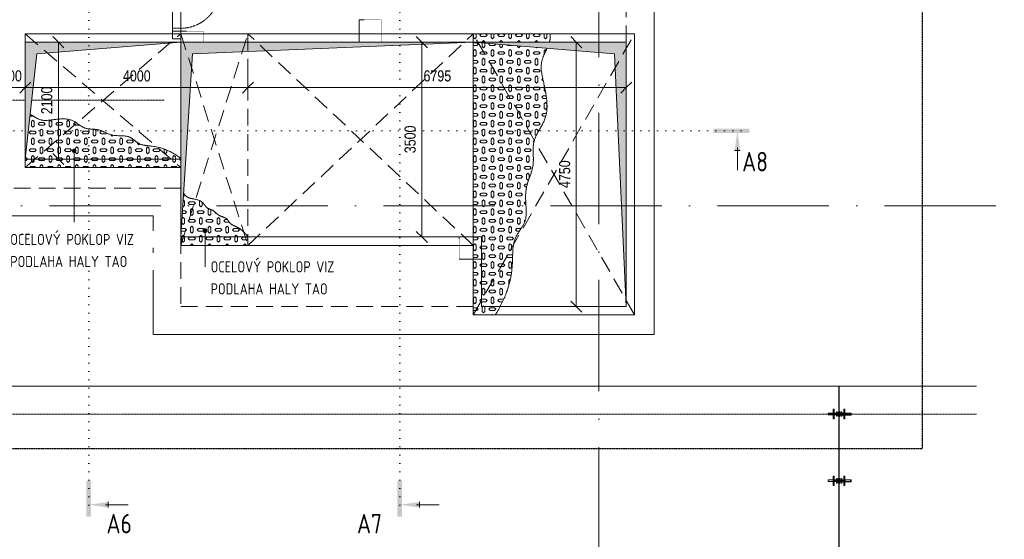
# Model space of a CAD drawing. Header units: millimetres. Extents: x 75701 to 402820, y 135 to 33652.
# Tile 21 of 52: x 139370 to 157054, y 14759 to 24094. Entities that reach past the tile are written whole.
import ezdxf

# ---------------------------------------------------------------- set-up
doc = ezdxf.new("R2010")
doc.units = ezdxf.units.MM
for name, pattern in [('A_CARA_07', [7, 5, -2]), ('A_CARA_15', [7.6, 5, -1.3, 0, -1.3]), ('B_CARA_03', [3, 2, -1]), ('Tečkovaná 1_5mm', [150, 0, -150]), ('Čerchovaná 20mm', [3000, 2000, -500, 0, -500]), ('Čárkovaná 3mm_mezera 1_5', [450, 300, -150])]:
    doc.linetypes.add(name, pattern=pattern)
for name, color, linetype, lineweight in [('CA_KOTY', 3, 'Continuous', 9), ('CA_KOTY-100', 3, 'Continuous', 9), ('CA_NEVHRA', 3, 'A_CARA_07', 9), ('CA_OSY', 5, 'A_CARA_15', 9), ('CA_POHHRA18', 9, 'Continuous', 9), ('CA_POHHRA25', 7, 'Continuous', 13), ('CA_REZYZNACKY', 1, 'Continuous', 9), ('CA_TEXT25', 7, 'Continuous', 9), ('CA_ZAKLADY25', 7, 'Continuous', 13), ('CA_ZARIZPRED', 8, 'Continuous', 13), ('Konstrukční přípoje', 7, 'Continuous', 13)]:
    doc.layers.add(name, color=color, linetype=linetype, lineweight=lineweight)
doc.styles.add('Arial_2', font='arial.ttf', dxfattribs={"width": 0.8, "height": 200})
doc.styles.add('ISOCPEUR_1', font='isocpeur.ttf', dxfattribs={"width": 0.8, "height": 200})
doc.styles.add('ISOCPEUR_B', font='txt', dxfattribs={"width": 0.8, "height": 350})
doc.dimstyles.new('HP_Přímá_-_2_mm_Ariel_1-100', dxfattribs={"dimscale": 304.8, "dimtxt": 204.05188, "dimasz": 0.656168, "dimexe": 0.328084, "dimexo": 0.0625, "dimgap": 0.164042, "dimtad": 1, "dimdec": 0, "dimzin": 0, "dimdsep": 46, "dimtxsty": 'Arial_2', "dimblk1": 'OBLIQUE', "dimblk2": 'OBLIQUE', "dimsah": 1, "dimcen": 0.09, "dimazin": 0, "dimtfac": 1, "dimtdec": 4, "dimtix": 1, "dimtmove": 0, "dimatfit": 3, "dimfxl": 0.984252, "dimfxlon": 1, "dimtvp": 1, "dimtolj": 1, "dimtzin": 0, "dimarcsym": 2})
pattern_1 = [(45, (0, 0), (0, 317.49943), [33.676, -190.83]), (0, (23.81, 23.81), (158.75, 158.75), [79.375, -238.125]), (315, (103.19, 23.81), (317.49943, 0), [33.676, -190.83]), (225, (127, 0), (0, -317.49943), [33.676, -190.83]), (0, (23.81, -23.81), (158.75, 158.75), [79.375, -238.125]), (315, (0, 0), (317.49943, 0), [33.676, -190.83]), (90, (198.44, -39.69), (-158.75, 158.75), [79.375, -238.125]), (45, (198.44, 39.69), (0, 317.49943), [33.676, -190.83]), (45, (222.25, -63.5), (0, 317.49943), [33.676, -190.83]), (90, (246.06, -39.69), (-158.75, 158.75), [79.375, -238.125]), (315, (198.44, -39.69), (317.49943, 0), [33.676, -190.83]), (315, (222.25, 63.5), (317.49943, 0), [33.676, -190.83])]

# ---------------------------------------------------------------- blocks, each defined once
blk = doc.blocks.new('JDSD JORDAHLę Shear Dowels - JDSD 120HF-V4-525_600')
at = {"layer": 'Konstrukční přípoje'}
for p, q in [((-191, -4), (-191, 4)), ((-191, 4), (-191, 1)), ((-191, 3), (-191, 4)), ((-191, 4), (-191, -1)), ((-191, 4), (-190, 4)), ((-191, 4), (-190, 4)), ((-191, 4), (-190, 4)), ((-191, -4), (-191, 4)), ((-191, 4), (-191, 1)), ((-191, 3), (-191, 4)), ((-191, 4), (-191, -1)), ((-191, 4), (-190, 4)), ((-191, 4), (-190, 4)), ((-191, 4), (-190, 4)), ((-191, 1), (-191, 3)), ((-191, 3), (-191, -3)), ((-191, 1), (-191, 3)), ((-191, 3), (-190, 3)), ((-191, 3), (-190, 3)), ((-191, 3), (-190, 3)), ((-191, 1), (-191, 3)), ((-191, 3), (-191, -3)), ((-191, 1), (-191, 3)), ((-191, 3), (-190, 3)), ((-191, 3), (-190, 3)), ((-191, 3), (-190, 3)), ((-191, -1), (-191, 2)), ((-191, 2), (-191, 1)), ((-191, 2), (-190, 2)), ((-191, 2), (-190, 2)), ((-191, -1), (-191, 2)), ((-191, 2), (-191, 1)), ((-191, 2), (-190, 2)), ((-191, 2), (-190, 2)), ((-191, 1), (-190, 1)), ((-191, 1), (-190, 1)), ((-191, 1), (-190, 1)), ((-191, 1), (-190, 1)), ((-191, 1), (-190, 1)), ((-191, 1), (-190, 1)), ((210, 15), (-190, 15)), ((210, 15), (-190, 15)), ((-190, 15), (-190, -15)), ((-190, 15), (-190, -15)), ((-190, 15), (-190, -15)), ((-190, 15), (-190, -15)), ((-190, 1), (-190, 4)), ((-190, 4), (-190, -4)), ((-190, -1), (-190, 4)), ((-190, 4), (-190, 3)), ((-190, 1), (-190, 4)), ((-190, 4), (-190, -4)), ((-190, -1), (-190, 4)), ((-190, 4), (-190, 3)), ((-190, -3), (-190, 3)), ((-190, 3), (-190, 1)), ((-190, 3), (-190, 1)), ((-190, -3), (-190, 3)), ((-190, 3), (-190, 1)), ((-190, 3), (-190, 1)), ((-190, 1), (-190, 2)), ((-190, 2), (-190, -1)), ((-190, 1), (-190, 2)), ((-190, 2), (-190, -1)), ((-191, 1), (-190, 1)), ((-191, 1), (-190, 1)), ((-8, 3), (-100, 3)), ((-100, 3), (-8, 3)), ((-100, 3), (-100, -3)), ((-100, 3), (-100, -3)), ((-97, 85), (-97, -85)), ((-81, 85), (-97, 85)), ((-81, 85), (-97, 85)), ((-97, 3), (-97, -3)), ((-97, 3), (-81, 3)), ((-97, 3), (-81, 3)), ((-81, -85), (-81, 85)), ((-81, -3), (-81, 3)), ((-42, 40), (-42, -40)), ((-26, 40), (-42, 40)), ((-26, 40), (-42, 40)), ((-42, 3), (-42, -3)), ((-42, 3), (-26, 3)), ((-42, 3), (-26, 3)), ((-26, -40), (-26, 40)), ((-26, -3), (-26, 3)), ((-8, -35), (-8, 35)), ((-8, 35), (-8, -35)), ((-8, 35), (0, 35)), ((-8, 35), (0, 35)), ((0, 15), (-8, 15)), ((0, 15), (-8, 15)), ((-8, -15), (-8, 15)), ((-8, -15), (-8, 15)), ((-8, -15), (-8, 15)), ((-8, -15), (-8, 15)), ((-8, -3), (-8, 3)), ((-8, 3), (-8, -3)), ((0, -35), (0, 35)), ((0, 35), (0, -35)), ((0, 15), (0, -15)), ((0, 15), (0, -15)), ((0, 15), (0, -15)), ((0, 15), (0, -15)), ((10, -50), (10, 50)), ((10, 50), (10, -50)), ((10, 50), (14, 50)), ((10, 50), (14, 50)), ((14, 15), (10, 15)), ((14, 15), (10, 15)), ((10, -15), (10, 15)), ((10, -15), (10, 15)), ((10, -15), (10, 15)), ((10, -15), (10, 15)), ((14, -50), (14, 50)), ((14, 50), (14, -50)), ((220, 18), (14, 18)), ((220, 18), (14, 18)), ((14, 18), (14, -18)), ((14, 18), (14, -18)), ((14, 18), (14, -18)), ((14, 18), (14, -18)), ((220, 15), (14, 15)), ((220, 15), (14, 15)), ((14, -15), (14, 15)), ((14, -15), (14, 15)), ((14, -15), (14, 15)), ((14, -15), (14, 15)), ((14, 15), (14, -15)), ((14, 15), (14, -15)), ((14, 15), (14, -15)), ((14, 15), (14, -15)), ((114, 3), (14, 3)), ((14, 3), (114, 3)), ((14, 3), (14, -3)), ((14, 3), (14, -3)), ((38, 40), (38, -40)), ((54, 40), (38, 40)), ((54, 40), (38, 40)), ((38, 3), (38, -3)), ((38, 3), (54, 3)), ((38, 3), (54, 3)), ((54, -40), (54, 40)), ((54, -3), (54, 3)), ((92, 85), (92, -85)), ((108, 85), (92, 85)), ((108, 85), (92, 85)), ((92, 3), (92, -3)), ((92, 3), (108, 3)), ((92, 3), (108, 3)), ((108, -85), (108, 85)), ((108, -3), (108, 3)), ((114, -3), (114, 3)), ((114, 3), (114, -3)), ((210, -15), (210, 15)), ((210, -15), (210, 15)), ((210, -15), (210, 15)), ((210, -15), (210, 15)), ((222, 18), (220, 18)), ((222, 18), (220, 18)), ((220, -15), (220, 15)), ((220, -15), (220, 15)), ((220, -15), (220, 15)), ((220, -15), (220, 15)), ((222, -18), (222, 18)), ((222, -18), (222, 18)), ((222, -18), (222, 18)), ((222, -18), (222, 18)), ((222, 4), (222, 1)), ((222, -4), (222, 4)), ((222, 4), (223, 4)), ((223, 4), (222, 4)), ((222, 4), (222, 1)), ((222, -4), (222, 4)), ((222, 4), (223, 4)), ((223, 4), (222, 4)), ((222, 1), (222, 3)), ((222, 3), (222, -3)), ((223, 3), (222, 3)), ((223, 3), (222, 3)), ((222, 1), (222, 3)), ((222, 3), (222, -3)), ((223, 3), (222, 3)), ((223, 3), (222, 3)), ((222, 1), (222, -4)), ((222, -2), (222, 1)), ((223, 1), (222, 1)), ((223, 1), (222, 1)), ((222, 1), (223, 1)), ((222, 1), (222, -4)), ((222, -2), (222, 1)), ((223, 1), (222, 1)), ((223, 1), (222, 1)), ((222, 1), (223, 1)), ((223, 4), (223, -4)), ((223, 1), (223, 4)), ((223, 4), (223, -4)), ((223, 1), (223, 4)), ((223, -3), (223, 3)), ((223, 3), (223, 1)), ((223, -3), (223, 3)), ((223, 3), (223, 1)), ((223, 1), (223, -2)), ((223, -4), (223, 1)), ((223, 1), (223, -2)), ((223, -4), (223, 1)), ((-191, -3), (-191, -1)), ((-191, -1), (-191, -4)), ((-191, -1), (-190, -1)), ((-191, -1), (-190, -1)), ((-190, -1), (-191, -1)), ((-191, -3), (-191, -1)), ((-191, -1), (-191, -4)), ((-191, -1), (-190, -1)), ((-191, -1), (-190, -1)), ((-190, -1), (-191, -1)), ((-191, -3), (-190, -3)), ((-191, -3), (-190, -3)), ((-191, -3), (-190, -3)), ((-191, -3), (-190, -3)), ((-190, -4), (-191, -4)), ((-191, -4), (-190, -4)), ((-190, -4), (-191, -4)), ((-191, -4), (-190, -4)), ((-190, -4), (-190, -1)), ((-190, -1), (-190, -3)), ((-190, -4), (-190, -1)), ((-190, -1), (-190, -3)), ((-190, -15), (210, -15)), ((-190, -15), (210, -15)), ((-8, -3), (-100, -3)), ((-100, -3), (-8, -3)), ((-81, -3), (-97, -3)), ((-81, -3), (-97, -3)), ((-97, -85), (-81, -85)), ((-97, -85), (-81, -85)), ((-26, -3), (-42, -3)), ((-26, -3), (-42, -3)), ((-42, -40), (-26, -40)), ((-42, -40), (-26, -40)), ((-8, -15), (0, -15)), ((-8, -15), (0, -15)), ((0, -35), (-8, -35)), ((-8, -35), (0, -35)), ((10, -15), (14, -15)), ((10, -15), (14, -15)), ((14, -50), (10, -50)), ((10, -50), (14, -50)), ((114, -3), (14, -3)), ((14, -3), (114, -3)), ((14, -15), (220, -15)), ((14, -15), (220, -15)), ((14, -18), (220, -18)), ((14, -18), (220, -18)), ((54, -3), (38, -3)), ((54, -3), (38, -3)), ((38, -40), (54, -40)), ((38, -40), (54, -40)), ((108, -3), (92, -3)), ((108, -3), (92, -3)), ((92, -85), (108, -85)), ((92, -85), (108, -85)), ((220, -18), (222, -18)), ((220, -18), (222, -18)), ((223, -1), (222, -1)), ((222, -3), (222, -1)), ((222, -1), (222, -4)), ((222, -3), (222, -1)), ((222, -1), (222, -2)), ((223, -1), (222, -1)), ((223, -1), (222, -1)), ((223, -1), (222, -1)), ((223, -1), (222, -1)), ((222, -3), (222, -1)), ((222, -1), (222, -4)), ((222, -3), (222, -1)), ((222, -1), (222, -2)), ((223, -1), (222, -1)), ((223, -1), (222, -1)), ((223, -1), (222, -1)), ((223, -2), (222, -2)), ((223, -2), (222, -2)), ((223, -2), (222, -2)), ((223, -2), (222, -2)), ((222, -4), (222, -3)), ((223, -3), (222, -3)), ((223, -3), (222, -3)), ((223, -3), (222, -3)), ((222, -4), (222, -3)), ((223, -3), (222, -3)), ((223, -3), (222, -3)), ((223, -3), (222, -3)), ((223, -4), (222, -4)), ((223, -4), (222, -4)), ((223, -4), (222, -4)), ((223, -4), (222, -4)), ((223, -4), (222, -4)), ((223, -4), (222, -4)), ((223, -4), (223, -1)), ((223, -1), (223, -3)), ((223, -2), (223, -1)), ((223, -1), (223, -3)), ((223, -4), (223, -1)), ((223, -1), (223, -3)), ((223, -2), (223, -1)), ((223, -1), (223, -3)), ((223, -3), (223, -4)), ((223, -3), (223, -4))]:
    blk.add_line(p, q, dxfattribs=at)
blk = doc.blocks.new('HP_Jednokridle-oboustrana-zaruben1 - 700x1970-2806689-525_600')
at = {"layer": 'CA_NEVHRA'}
for p, q in [((-370, 75), (-370, 775)), ((-420, 75), (-370, 75)), ((-370, 75), (-370, -75)), ((-370, 75), (330, 75)), ((330, 75), (330, -75)), ((330, 75), (380, 75)), ((-420, -75), (-370, -75)), ((330, -75), (-370, -75)), ((330, -75), (380, -75))]:
    blk.add_line(p, q, dxfattribs=at)
blk.add_arc((-370, 75), 700, 0, 90, dxfattribs=at)
blk = doc.blocks.new('Řez - Номер узла_ спереди-2820152-525_600')
at = {"layer": 'CA_REZYZNACKY'}
for points in [[(7.33, 0.4), (7.33, -0.39), (0.87, -0.39), (0.87, 0.4)], [(3.5, -3.53), (2.5, -3.53), (3, 0)]]:
    blk.add_hatch(color=256, dxfattribs=at).paths.add_polyline_path(points)
for p, q in [((2.5, -3.53), (3.5, -3.53)), ((3, -3), (3, -7.1))]:
    blk.add_line(p, q, dxfattribs=at)
blk = doc.blocks.new('Řez - Номер узла_ сзади-2820151-525_600')
at = {"layer": 'CA_REZYZNACKY'}
for points in [[(7.33, 0.4), (7.33, -0.39), (0.87, -0.39), (0.87, 0.4)], [(3.5, -3.53), (2.5, -3.53), (3, 0)]]:
    blk.add_hatch(color=256, dxfattribs=at).paths.add_polyline_path(points)
for p, q in [((2.5, -3.53), (3.5, -3.53)), ((3, -3), (3, -7.1))]:
    blk.add_line(p, q, dxfattribs=at)
blk = doc.blocks.new('DIMBLOCK71-525_600')
at = {"layer": 'CA_KOTY-100'}
for p, q in [((140065, 23690), (139965, 23790)), ((140065, 23690), (139965, 23690)), ((140065, 23690), (140065, 21590)), ((140065, 23690), (140165, 23590)), ((140065, 23690), (140365, 23690)), ((140065, 21590), (139965, 21690)), ((140065, 21590), (139965, 21590)), ((140065, 21590), (140165, 21490)), ((140065, 21590), (140365, 21590))]:
    blk.add_line(p, q, dxfattribs=at)
at = {"layer": 'CA_KOTY-100', "color": 0, "insert": (139756, 22395), "char_height": 200, "width": 587.67, "attachment_point": 1, "rotation": 90, "line_spacing_factor": 0.941778, "style": 'Arial_2'}
blk.add_mtext('2100', dxfattribs=at)
blk = doc.blocks.new('_Oblique')
at = {"color": 0, "linetype": 'ByBlock', "lineweight": -2}
blk.add_line((-0.5, -0.5), (0.5, 0.5), dxfattribs=at)
blk = doc.blocks.new('DIMBLOCK77-525_600')
at = {"layer": 'CA_KOTY-100'}
for p, q in [((149367, 23690), (149267, 23790)), ((149367, 23690), (149267, 23690)), ((149367, 23690), (149367, 18940)), ((149367, 23690), (149467, 23590)), ((149367, 23690), (149667, 23690)), ((149367, 18940), (149267, 19040)), ((149367, 18940), (149267, 18940)), ((149367, 18940), (149467, 18840)), ((149367, 18940), (149667, 18940))]:
    blk.add_line(p, q, dxfattribs=at)
at = {"layer": 'CA_KOTY-100', "color": 0, "insert": (149057, 21070), "char_height": 200, "width": 587.67, "attachment_point": 1, "rotation": 90, "line_spacing_factor": 0.941778, "style": 'Arial_2'}
blk.add_mtext('4750', dxfattribs=at)
blk = doc.blocks.new('DIMBLOCK78-525_600')
at = {"layer": 'CA_KOTY-100'}
for p, q in [((146592, 23690), (146492, 23790)), ((146592, 23690), (146492, 23690)), ((146592, 23690), (146592, 20190)), ((146592, 23690), (146692, 23590)), ((146592, 23690), (146892, 23690)), ((146592, 20190), (146492, 20290)), ((146592, 20190), (146492, 20190)), ((146592, 20190), (146692, 20090)), ((146592, 20190), (146892, 20190))]:
    blk.add_line(p, q, dxfattribs=at)
at = {"layer": 'CA_KOTY-100', "color": 0, "insert": (146282, 21695), "char_height": 200, "width": 587.67, "attachment_point": 1, "rotation": 90, "line_spacing_factor": 0.941778, "style": 'Arial_2'}
blk.add_mtext('3500', dxfattribs=at)
blk = doc.blocks.new('DIMBLOCK79-525_600')
at = {"layer": 'CA_KOTY-100'}
for p, q in [((138970, 22874), (138970, 23174)), ((139470, 22874), (139470, 23174)), ((138970, 22874), (138870, 22774)), ((138970, 22874), (139070, 22974)), ((138970, 22874), (139470, 22874)), ((138970, 22874), (138970, 22774)), ((139470, 22874), (139370, 22774)), ((139470, 22874), (139570, 22974)), ((139470, 22874), (139470, 22774))]:
    blk.add_line(p, q, dxfattribs=at)
at = {"layer": 'CA_KOTY-100', "color": 0, "insert": (139036, 23184), "char_height": 200, "width": 440.75, "attachment_point": 1, "line_spacing_factor": 0.941778, "style": 'Arial_2'}
blk.add_mtext('500', dxfattribs=at)
blk = doc.blocks.new('DIMBLOCK82-525_600')
at = {"layer": 'CA_KOTY-100'}
for p, q in [((139470, 22874), (139470, 23174)), ((143470, 22874), (143470, 23174)), ((139470, 22874), (139370, 22774)), ((139470, 22874), (139570, 22974)), ((139470, 22874), (143470, 22874)), ((139470, 22874), (139470, 22774)), ((143470, 22874), (143370, 22774)), ((143470, 22874), (143570, 22974)), ((143470, 22874), (143470, 22774))]:
    blk.add_line(p, q, dxfattribs=at)
at = {"layer": 'CA_KOTY-100', "color": 0, "insert": (141225, 23184), "char_height": 200, "width": 587.67, "attachment_point": 1, "line_spacing_factor": 0.941778, "style": 'Arial_2'}
blk.add_mtext('4000', dxfattribs=at)
blk = doc.blocks.new('DIMBLOCK83-525_600')
at = {"layer": 'CA_KOTY-100'}
for p, q in [((143470, 22874), (143470, 23174)), ((150265, 22874), (150265, 23174)), ((143470, 22874), (143370, 22774)), ((143470, 22874), (143570, 22974)), ((143470, 22874), (150265, 22874)), ((143470, 22874), (143470, 22774)), ((150265, 22874), (150165, 22774)), ((150265, 22874), (150365, 22974)), ((150265, 22874), (150265, 22774))]:
    blk.add_line(p, q, dxfattribs=at)
at = {"layer": 'CA_KOTY-100', "color": 0, "insert": (146623, 23184), "char_height": 200, "width": 587.67, "attachment_point": 1, "line_spacing_factor": 0.941778, "style": 'Arial_2'}
blk.add_mtext('6795', dxfattribs=at)

msp = doc.modelspace()

# ---------------------------------------------------------------- hatches: boundary and pattern name
at = {"layer": 'CA_POHHRA18'}
h = msp.add_hatch(dxfattribs=at)
h.set_pattern_fill('FP_9', color=50, style=0, pattern_type=2)
h.set_pattern_definition([(45, (0, 0), (0, 317.49943), [33.676, -190.83]), (0, (23.81, 23.81), (158.75, 158.75), [79.375, -238.125]), (315, (103.19, 23.81), (317.49943, 0), [33.676, -190.83]), (225, (127, 0), (0, -317.49943), [33.676, -190.83]), (0, (23.81, -23.81), (158.75, 158.75), [79.375, -238.125]), (315, (0, 0), (317.49943, 0), [33.676, -190.83]), (90, (198.44, -39.69), (-158.75, 158.75), [79.375, -238.125]), (45, (198.44, 39.69), (0, 317.49943), [33.676, -190.83]), (45, (222.25, -63.5), (0, 317.49943), [33.676, -190.83]), (90, (246.06, -39.69), (-158.75, 158.75), [79.375, -238.125]), (315, (198.44, -39.69), (317.49943, 0), [33.676, -190.83]), (315, (222.25, 63.5), (317.49943, 0), [33.676, -190.83])])
h.paths.add_polyline_path([(147515, 23689.9), (148883.7, 23689.9), (148894.2, 23733.8), (148898.6, 23786.8), (148892.7, 23839.9), (147515, 23839.9)])
h.paths.add_polyline_path([(147515, 18789.9), (147911.1, 18789.9), (147973.2, 18893.4), (148026.4, 18992.8), (148071.2, 19088.2), (148108.5, 19179.7), (148139, 19267.2), (148163.3, 19350.9), (148182.3, 19430.8), (148196.6, 19506.8), (148206.9, 19579.2), (148214, 19647.8), (148218.6, 19712.7), (148223.1, 19831.8), (148226.3, 19936.8), (148229.2, 19984.1), (148234, 20028), (148241.1, 20068.6), (148250.5, 20106.1), (148261.8, 20140.9), (148274.8, 20173.3), (148289.2, 20203.6), (148304.6, 20232.2), (148337.4, 20285.2), (148402.5, 20384.1), (148416.9, 20409.2), (148430, 20435.1), (148441.4, 20462), (148450.9, 20490.4), (148458.1, 20520.6), (148463.1, 20552.5), (148466, 20586.2), (148467.3, 20621.2), (148466.2, 20694.7), (148457.1, 20888.2), (148456.7, 20926.8), (148457.7, 20964.9), (148460.2, 21002.2), (148464.6, 21038.6), (148470.9, 21073.9), (148478.7, 21108.5), (148497.9, 21175.4), (148520, 21240.2), (148553.4, 21335.5), (148572.7, 21399.1), (148580.6, 21431.3), (148586.9, 21463.8), (148591.4, 21496.9), (148594.1, 21530.4), (148595.6, 21598.6), (148592.8, 21770.8), (148593.8, 21804.7), (148596.3, 21838.2), (148600.5, 21871.2), (148606.7, 21903.6), (148615.3, 21935.3), (148626.3, 21966.3), (148642.3, 22002.9), (148654, 22027.1), (148687, 22087.3), (148740.4, 22179.4), (148774.5, 22244), (148790, 22277.9), (148804.1, 22312.9), (148816.4, 22349.3), (148826.4, 22387.3), (148834, 22427.1), (148838.9, 22468.6), (148841.3, 22511.6), (148841.4, 22555.8), (148839.5, 22600.9), (148835.9, 22646.7), (148830.8, 22692.9), (148816.9, 22785.2), (148799.8, 22875.5), (148772.4, 23002.1), (148755.8, 23078), (148743.1, 23148.8), (148738.9, 23183.2), (148736.6, 23217.4), (148736.4, 23251.9), (148738.7, 23286.9), (148743.7, 23323), (148751.7, 23360.4), (148763, 23399.6), (148777.9, 23440.8), (148796.6, 23484.6), (148841.8, 23580.4), (147515, 23689.9), (147515, 19314.3)])
for points in [[(139470, 21589.9), (139679.5, 23478.7), (142265, 23689.9), (139470, 23689.9), (139470, 22002.9)], [(142265, 20189.9), (142474.5, 23478.7), (147515, 23689.9), (142265, 23689.9), (142265, 21106.7)], [(150265, 18939.9), (150265, 23689.9), (147515, 23689.9), (150053.9, 23480.4), (150247.6, 19314.3)]]:
    msp.add_hatch(color=8, dxfattribs=at).paths.add_polyline_path(points)
h = msp.add_hatch(dxfattribs=at)
h.set_pattern_fill('FP_10', color=50, style=0, pattern_type=2)
h.set_pattern_definition(pattern_1)
h.paths.add_polyline_path([(142265, 21439.9), (142265, 21600.6), (142191.7, 21653), (142121.6, 21696.2), (142054.8, 21731.2), (141991.3, 21759), (141931.2, 21780.6), (141874.6, 21796.9), (141821.3, 21808.9), (141771.5, 21817.5), (141682.3, 21828.9), (141607.2, 21838.7), (141575.1, 21845.5), (141546.4, 21854.4), (141520.7, 21865.1), (141497.5, 21877.2), (141476.4, 21890.4), (141438.7, 21918.5), (141386.2, 21959.7), (141367.8, 21971.7), (141348.4, 21982.2), (141327.3, 21990.8), (141304.1, 21997.3), (141279.1, 22001.8), (141252.6, 22004.8), (141196.1, 22007.9), (141107.9, 22011.5), (141078.9, 22014.1), (141050.7, 22018), (141023.6, 22023.6), (140997.6, 22031), (140972.6, 22039.8), (140924.6, 22060), (140854.9, 22091.3), (140831.6, 22100.5), (140807.9, 22108.5), (140783.7, 22115), (140758.8, 22119.7), (140707.4, 22125.1), (140629.5, 22130.3), (140603.9, 22133.1), (140578.8, 22137.2), (140554.5, 22143.1), (140524.2, 22154.2), (140508.4, 22161.5), (140486.4, 22173.8), (140443.2, 22202.4), (140376.4, 22248.4), (140352.5, 22262.8), (140327.3, 22276), (140300.6, 22287.5), (140272.1, 22296.9), (140241.6, 22303.8), (140209.3, 22308.3), (140175.6, 22310.7), (140141, 22311.3), (140105.9, 22310.4), (140035.8, 22305.1), (139968.6, 22297.3), (139879.5, 22286), (139852.7, 22283.8), (139826.5, 22283.1), (139800.6, 22284.3), (139774.4, 22287.9), (139747.5, 22294.4), (139719.4, 22304.1), (139679.5, 22322.9), (139657.6, 22334.9), (139623.4, 22355.1), (139587.2, 22375), (139558.5, 22387.6), (139470, 21589.9), (139470, 21439.9), (141592.9, 21439.9)])
h = msp.add_hatch(dxfattribs=at)
h.set_pattern_fill('FP_10', color=50, style=0, pattern_type=2)
h.set_pattern_definition(pattern_1)
h.paths.add_polyline_path([(143470, 20039.9), (143470, 20189.9), (143432.7, 20239), (143395.8, 20279), (143359.7, 20311.2), (143325, 20336.8), (143291.9, 20356.9), (143261.1, 20373), (143186.1, 20409), (143168.3, 20420.9), (143153.8, 20433.5), (143142, 20446.7), (143123.1, 20473.4), (143105.6, 20498.8), (143095.6, 20510.3), (143083.6, 20520.7), (143069.2, 20529.7), (143052.6, 20537.6), (143015.6, 20551.7), (142977.2, 20566.2), (142959.1, 20574.6), (142942.4, 20584.3), (142927.2, 20595.1), (142899.7, 20618.7), (142873.4, 20642.4), (142859.7, 20653.3), (142845.2, 20662.9), (142829.6, 20671.2), (142796.2, 20685.2), (142762.9, 20699.1), (142747.3, 20707.4), (142733, 20717.2), (142720.2, 20728.9), (142697.3, 20756.3), (142674.6, 20786.3), (142661.6, 20801.2), (142647.6, 20814.9), (142631.3, 20827.6), (142612.3, 20838.6), (142591.2, 20847.9), (142568.5, 20855.9), (142521.1, 20868.2), (142418, 20889.9), (142401.1, 20896.4), (142384.6, 20905.2), (142368.1, 20917.3), (142351.1, 20933.3), (142314.9, 20972.6), (142265, 20189.9), (142265, 20039.9), (142661.6, 20039.9)])
at = {"layer": 'CA_TEXT25'}
h = msp.add_hatch(color=256, dxfattribs=at)
edge = h.paths.add_edge_path()
edge.add_arc((140348.8, 21738.2), 35, 0, 360)
h = msp.add_hatch(color=256, dxfattribs=at)
edge = h.paths.add_edge_path()
edge.add_arc((142699, 20302.8), 35, 0, 360)

# ---------------------------------------------------------------- linework, layer by layer
at = {"color": 90, "linetype": 'A_CARA_07'}
for p, q in [((155581.7, 32514.2), (155581.7, 16382.5)), ((155581.7, 16382.5), (134684.7, 16382.5))]:
    msp.add_line(p, q, dxfattribs=at)
at = {"layer": 'CA_NEVHRA', "linetype": 'B_CARA_03'}
for p, q in [((145865, 24089.9), (145465, 24089.9)), ((145465, 24089.9), (145465, 23689.9)), ((145865, 23689.9), (145865, 24089.9)), ((142665, 23889.9), (142265, 23889.9)), ((142665, 23689.9), (142665, 23889.9)), ((147265, 20189.9), (147265, 19789.9)), ((147265, 19789.9), (147665, 19789.9))]:
    msp.add_line(p, q, dxfattribs=at)
at = {"layer": 'CA_OSY', "linetype": 'Čerchovaná 20mm'}
for p, q in [((149770, 2417), (149770, 30314.3)), ((76900.7, 20749.9), (177171.9, 20749.9))]:
    msp.add_line(p, q, dxfattribs=at)
at = {"layer": 'CA_OSY'}
for p, q in [((131191.7, 22644.9), (139470, 22644.9)), ((139587.1, 22644.9), (141966.9, 22644.9)), ((156552.8, 17009.9), (106570, 17009.9))]:
    msp.add_line(p, q, dxfattribs=at)
at = {"layer": 'CA_POHHRA18'}
for p, q in [((139470, 23839.9), (143470, 23839.9)), ((147515, 23839.9), (143470, 23839.9)), ((148892.7, 23839.9), (147515, 23839.9)), ((147515, 23839.9), (147515, 18789.9)), ((139470, 23689.9), (139470, 21589.9)), ((142265, 23689.9), (139470, 23689.9)), ((139679.5, 23478.7), (142265, 23689.9)), ((142265, 23689.9), (142265, 20189.9)), ((147515, 23689.9), (142265, 23689.9)), ((142474.5, 23478.7), (147515, 23689.9)), ((150265, 23689.9), (147515, 23689.9)), ((147515, 23689.9), (150053.9, 23480.4)), ((150265, 18939.9), (150265, 23689.9)), ((139470, 21589.9), (139679.5, 23478.7)), ((142265, 20189.9), (142474.5, 23478.7)), ((150053.9, 23480.4), (150265, 18939.9)), ((139470, 21589.9), (139470, 21439.9)), ((139470, 21439.9), (142265, 21439.9)), ((142265, 20189.9), (142265, 20039.9)), ((143470, 20039.9), (143470, 20189.9)), ((142265, 20039.9), (143470, 20039.9)), ((147515, 18789.9), (147911.1, 18789.9))]:
    msp.add_line(p, q, dxfattribs=at)
for points, knots in [([(148884.2, 23689.8), (148884.6, 23691.3), (148886.2, 23697.2), (148888.9, 23707.5), (148891.9, 23720.6), (148894.3, 23733.8), (148896.2, 23747), (148897.7, 23760.3), (148898.5, 23773.6), (148898.7, 23786.8), (148898.2, 23800.1), (148896.7, 23817.8), (148894.5, 23831), (148892.7, 23839.9)], [0.976933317, 0.976933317, 0.976933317, 0.976933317, 0.977642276, 0.979674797, 0.981707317, 0.983739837, 0.985772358, 0.987804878, 0.989837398, 0.991869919, 0.993902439, 0.995934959, 1, 1, 1, 1]), ([(147911.1, 18789.9), (147933.3, 18825.1), (147964.4, 18876.8), (148001.2, 18943.8), (148035.2, 19009.4), (148072.5, 19088.9), (148122.1, 19210.8), (148166.9, 19353.5), (148199.2, 19509.3), (148212.9, 19626.7), (148218.9, 19713.3), (148221.6, 19774.7), (148223.2, 19832.4), (148224.5, 19886.6), (148226.2, 19937.4), (148228.9, 19984.7), (148233.5, 20028.6), (148240.7, 20069.1), (148250.1, 20106.6), (148261.5, 20141.3), (148274.6, 20173.7), (148289, 20203.9), (148304.4, 20232.4), (148320.7, 20259.4), (148337.3, 20285.3), (148354.2, 20310.4), (148370.9, 20335), (148387.1, 20359.5), (148402.6, 20384), (148417.1, 20409.1), (148430.2, 20434.9), (148441.7, 20461.8), (148451.3, 20490.1), (148458.5, 20520.3), (148463.4, 20552.3), (148467.3, 20597.1), (148468, 20656.8), (148464.7, 20732.4), (148460.8, 20797.2), (148458.2, 20849.3), (148456.9, 20888.3), (148456.5, 20926.9), (148457.4, 20965), (148459.9, 21002.4), (148464.3, 21038.7), (148470.6, 21074.1), (148481.1, 21120.1), (148497.4, 21175.7), (148519.9, 21240.4), (148542.9, 21303.9), (148564.2, 21367.1), (148578.7, 21420.4), (148587.2, 21463.7), (148591.7, 21496.8), (148594.4, 21530.3), (148595.6, 21564.3), (148595.8, 21598.6), (148595.2, 21633), (148594.2, 21667.6), (148593.3, 21702.1), (148592.6, 21736.6), (148592.6, 21770.8), (148593.6, 21804.8), (148596, 21838.3), (148600.1, 21871.3), (148606.3, 21903.7), (148614.9, 21935.4), (148626, 21966.4), (148639, 21996.9), (148653.8, 22027.1), (148669.9, 22057.2), (148686.9, 22087.2), (148704.6, 22117.5), (148722.6, 22148.1), (148740.5, 22179.3), (148758, 22211.1), (148774.7, 22243.9), (148790.3, 22277.7), (148804.4, 22312.7), (148816.7, 22349.1), (148826.8, 22387), (148834.4, 22426.8), (148839.3, 22468.3), (148842.4, 22525.7), (148840.7, 22600.5), (148831.6, 22692.9), (148817.4, 22785.5), (148802.9, 22861.1), (148790.7, 22919.3), (148781.4, 22961.7), (148772.3, 23002.4), (148763.6, 23041.2), (148755.6, 23078.2), (148746.2, 23125.9), (148737.7, 23183.3), (148734.8, 23251.5), (148740.5, 23310.3), (148751.1, 23360.1), (148760.5, 23392.7), (148769.8, 23419.8), (148777.7, 23440.7), (148785.2, 23458.7), (148791.6, 23473.4), (148796.6, 23484.6), (148801.8, 23495.9), (148807.3, 23507.4), (148813, 23519.1), (148818.6, 23530.9), (148824.3, 23542.8), (148830.1, 23554.9), (148836, 23567.1), (148839.7, 23575.3), (148841.6, 23579.4)], [0, 0, 0, 0, 0.00813008, 0.01219512, 0.01626016, 0.02439024, 0.03252033, 0.04878049, 0.06504065, 0.08130081, 0.08943089, 0.09756098, 0.10569106, 0.11382114, 0.12195122, 0.1300813, 0.13821138, 0.14634146, 0.15447154, 0.16260163, 0.17073171, 0.17886179, 0.18699187, 0.19512195, 0.20325203, 0.21138211, 0.2195122, 0.22764228, 0.23577236, 0.24390244, 0.25203252, 0.2601626, 0.26829268, 0.27642276, 0.28455285, 0.29268293, 0.30894309, 0.32520325, 0.34146341, 0.3495935, 0.35772358, 0.36585366, 0.37398374, 0.38211382, 0.3902439, 0.39837398, 0.40650407, 0.42276423, 0.43902439, 0.45528455, 0.47154472, 0.48780488, 0.49593496, 0.50406504, 0.51219512, 0.5203252, 0.52845528, 0.53658537, 0.54471545, 0.55284553, 0.56097561, 0.56910569, 0.57723577, 0.58536585, 0.59349593, 0.60162602, 0.6097561, 0.61788618, 0.62601626, 0.63414634, 0.64227642, 0.6504065, 0.65853659, 0.66666667, 0.67479675, 0.68292683, 0.69105691, 0.69918699, 0.70731707, 0.71544715, 0.72357724, 0.73170732, 0.7398374, 0.74796748, 0.76422764, 0.7804878, 0.79674797, 0.81300813, 0.82113821, 0.82926829, 0.83739837, 0.84552846, 0.85365854, 0.86178862, 0.87804878, 0.89430894, 0.91056911, 0.91869919, 0.92682927, 0.93089431, 0.93495935, 0.93902439, 0.94105691, 0.94308943, 0.94512195, 0.94715447, 0.94918699, 0.95121951, 0.95325203, 0.95528455, 0.95731707, 0.95934959, 0.95934959, 0.95934959, 0.95934959]), ([(142265, 21600.6), (142240, 21619.6), (142203.4, 21645.8), (142156.1, 21676), (142121.4, 21696.5), (142087.6, 21715), (142043.7, 21737), (141990.8, 21760), (141930.7, 21781.4), (141874, 21797.6), (141820.7, 21809.4), (141770.9, 21817.9), (141732.3, 21823.1), (141703.1, 21826.5), (141682.1, 21828.9), (141662, 21831.2), (141642.8, 21833.5), (141624.5, 21835.9), (141607.1, 21838.6), (141590.6, 21841.8), (141574.9, 21845.4), (141560.2, 21849.6), (141541.6, 21855.9), (141524.5, 21863), (141508.7, 21870.9), (141497.4, 21877.1), (141486.7, 21883.6), (141476.4, 21890.4), (141466.5, 21897.2), (141457, 21904.3), (141447.7, 21911.4), (141438.7, 21918.5), (141429.8, 21925.7), (141421.1, 21932.8), (141412.4, 21939.8), (141403.8, 21946.7), (141395, 21953.3), (141386.2, 21959.8), (141377.2, 21965.9), (141367.9, 21971.7), (141358.3, 21977.2), (141345.1, 21983.9), (141327.6, 21991.2), (141304.5, 21997.6), (141279.4, 22002.1), (141252.8, 22005), (141224.9, 22006.8), (141196.1, 22008), (141166.8, 22008.8), (141137.3, 22009.8), (141107.8, 22011.4), (141078.8, 22013.8), (141050.6, 22017.7), (141023.4, 22023.3), (140997.5, 22030.8), (140972.5, 22039.6), (140948.2, 22049.5), (140924.5, 22059.9), (140901.2, 22070.6), (140878.1, 22081.3), (140855, 22091.4), (140831.7, 22100.7), (140808, 22108.8), (140783.8, 22115.3), (140758.8, 22119.9), (140733.4, 22123.1), (140707.5, 22125.2), (140681.4, 22126.8), (140655.3, 22128.3), (140629.4, 22130.2), (140603.8, 22132.9), (140578.7, 22136.9), (140554.3, 22142.7), (140530.8, 22150.7), (140512, 22159.4), (140497.3, 22167.3), (140482.7, 22175.8), (140464.7, 22187.4), (140443.2, 22202.3), (140421.6, 22217.7), (140399.4, 22233.3), (140376.6, 22248.6), (140352.7, 22263), (140327.6, 22276.3), (140300.9, 22287.9), (140272.4, 22297.3), (140241.9, 22304.2), (140209.5, 22308.6), (140175.8, 22311), (140141.1, 22311.5), (140105.9, 22310.6), (140070.7, 22308.4), (140035.7, 22305.3), (140001.4, 22301.5), (139968.3, 22297.3), (139936.7, 22293.1), (139907.2, 22289.2), (139879.3, 22285.8), (139852.5, 22283.5), (139826.5, 22282.8), (139800.6, 22283.9), (139778.9, 22286.9), (139761.1, 22290.7), (139743, 22295.4), (139724.3, 22301.8), (139704.8, 22310.1), (139689.7, 22317.3), (139676.6, 22324.2), (139665.8, 22330.2), (139657.6, 22334.9), (139649.3, 22339.7), (139640.8, 22344.8), (139632.2, 22350), (139623.4, 22355.1), (139614.6, 22360.2), (139605.6, 22365.3), (139596.5, 22370.3), (139587.2, 22375.1), (139577.9, 22379.6), (139568.5, 22384), (139562.1, 22386.7), (139558.8, 22388.1), (139558.7, 22388.1)], [0, 0, 0, 0, 0.01086957, 0.01630435, 0.02173913, 0.02717391, 0.0326087, 0.04347826, 0.05434783, 0.06521739, 0.07608696, 0.08695652, 0.09782609, 0.10326087, 0.10869565, 0.11413043, 0.11956522, 0.125, 0.13043478, 0.13586957, 0.14130435, 0.14673913, 0.15217391, 0.16304348, 0.16847826, 0.17391304, 0.17934783, 0.18478261, 0.19021739, 0.19565217, 0.20108696, 0.20652174, 0.21195652, 0.2173913, 0.22282609, 0.22826087, 0.23369565, 0.23913043, 0.24456522, 0.25, 0.25543478, 0.26086957, 0.27173913, 0.2826087, 0.29347826, 0.30434783, 0.31521739, 0.32608696, 0.33695652, 0.34782609, 0.35869565, 0.36956522, 0.38043478, 0.39130435, 0.40217391, 0.41304348, 0.42391304, 0.43478261, 0.44565217, 0.45652174, 0.4673913, 0.47826087, 0.48913043, 0.5, 0.51086957, 0.52173913, 0.5326087, 0.54347826, 0.55434783, 0.56521739, 0.57608696, 0.58695652, 0.59782609, 0.60869565, 0.61956522, 0.625, 0.63043478, 0.64130435, 0.65217391, 0.66304348, 0.67391304, 0.68478261, 0.69565217, 0.70652174, 0.7173913, 0.72826087, 0.73913043, 0.75, 0.76086957, 0.77173913, 0.7826087, 0.79347826, 0.80434783, 0.81521739, 0.82608696, 0.83695652, 0.84782609, 0.85869565, 0.86956522, 0.88043478, 0.89130435, 0.90217391, 0.9076087, 0.91304348, 0.92391304, 0.92934783, 0.93478261, 0.94021739, 0.94293478, 0.94565217, 0.94836957, 0.95108696, 0.95380435, 0.95652174, 0.95923913, 0.96195652, 0.96467391, 0.9673913, 0.9701087, 0.97282609, 0.97554348, 0.97564204, 0.97564204, 0.97564204, 0.97564204]), ([(143470, 20189.9), (143463.8, 20198.8), (143451.3, 20215.9), (143432.7, 20239.4), (143417.3, 20256.9), (143405, 20269.9), (143392.7, 20282.2), (143380.6, 20293.5), (143368.6, 20303.9), (143359.7, 20311.3), (143350.9, 20318.3), (143342.1, 20324.8), (143333.5, 20331), (143322.1, 20338.8), (143310.9, 20345.9), (143300, 20352.4), (143291.9, 20357), (143284, 20361.4), (143276.2, 20365.5), (143268.5, 20369.3), (143261.1, 20373), (143253.7, 20376.6), (143246.6, 20379.9), (143239.6, 20383.1), (143232.8, 20386.2), (143226.2, 20389.3), (143217.7, 20393.1), (143209.6, 20396.8), (143201.9, 20400.6), (143194.5, 20404.3), (143185.9, 20408.9), (143176.6, 20414.8), (143169.5, 20419.8), (143164.3, 20423.9), (143160.6, 20427.1), (143157.1, 20430.3), (143153.8, 20433.5), (143150.6, 20436.8), (143147.6, 20440), (143144.7, 20443.4), (143141.9, 20446.7), (143139.3, 20450), (143136.8, 20453.4), (143134.3, 20456.7), (143132, 20460.1), (143129.7, 20463.4), (143127.4, 20466.8), (143125.3, 20470.1), (143122.4, 20474.5), (143119.5, 20478.9), (143116.7, 20483.2), (143114.6, 20486.4), (143112.4, 20489.6), (143110.2, 20492.7), (143108, 20495.8), (143105.7, 20498.8), (143103.3, 20501.8), (143100.8, 20504.7), (143098.3, 20507.6), (143095.6, 20510.3), (143092.8, 20513), (143088.9, 20516.5), (143083.7, 20520.7), (143076.8, 20525.4), (143069.3, 20529.7), (143062.6, 20533.1), (143056.9, 20535.7), (143051.2, 20538.2), (143043.8, 20541.3), (143034.6, 20544.8), (143025.2, 20548.3), (143015.6, 20551.7), (143005.9, 20555.2), (142996.3, 20558.7), (142986.7, 20562.4), (142977.2, 20566.2), (142968, 20570.3), (142959, 20574.6), (142950.5, 20579.2), (142942.3, 20584.2), (142934.6, 20589.5), (142927.1, 20595), (142920, 20600.8), (142913.1, 20606.7), (142906.3, 20612.7), (142899.7, 20618.7), (142894.2, 20623.7), (142889.9, 20627.8), (142886.6, 20630.7), (142883.3, 20633.7), (142880, 20636.6), (142876.7, 20639.6), (142873.4, 20642.4), (142870, 20645.2), (142866.7, 20648), (142863.2, 20650.7), (142856.3, 20655.9), (142847.8, 20661.6), (142837.6, 20667.3), (142830.9, 20670.6), (142825.5, 20673.1), (142821.4, 20674.9), (142817.3, 20676.7), (142813.1, 20678.5), (142808.9, 20680.2), (142804.7, 20681.9), (142800.4, 20683.5), (142796.2, 20685.2), (142792, 20686.9), (142787.7, 20688.5), (142783.5, 20690.2), (142779.3, 20691.9), (142775.2, 20693.6), (142771, 20695.4), (142766.9, 20697.2), (142762.9, 20699.1), (142758.9, 20701.1), (142753.6, 20703.7), (142747.3, 20707.3), (142739.9, 20712), (142732.9, 20717.1), (142727.5, 20721.8), (142723.3, 20725.8), (142720.2, 20728.8), (142717.2, 20732), (142714.2, 20735.3), (142711.3, 20738.6), (142708.5, 20742.1), (142705.6, 20745.5), (142702.9, 20749.1), (142700.1, 20752.7), (142697.3, 20756.3), (142694.6, 20760), (142691.8, 20763.7), (142689, 20767.5), (142686.2, 20771.2), (142683.4, 20775), (142680.5, 20778.8), (142677.6, 20782.5), (142674.6, 20786.3), (142671.5, 20790), (142668.4, 20793.7), (142665.2, 20797.4), (142661.9, 20801), (142658.5, 20804.6), (142653.9, 20809.3), (142647.7, 20815), (142639.8, 20821.5), (142631.4, 20827.6), (142622.2, 20833.3), (142609.2, 20840.4), (142591.4, 20848.2), (142568.6, 20856.1), (142545, 20862.7), (142521, 20868.4), (142501.4, 20872.4), (142486.3, 20875.3), (142475.3, 20877.3), (142464.8, 20879.2), (142454.6, 20881.1), (142446.6, 20882.7), (142440.3, 20884), (142435.7, 20885), (142431.2, 20886.1), (142426.7, 20887.3), (142422.4, 20888.5), (142416.6, 20890.3), (142409.5, 20892.8), (142401.1, 20896.3), (142392.8, 20900.3), (142384.6, 20905.1), (142376.4, 20910.7), (142368.1, 20917.1), (142361.1, 20923.4), (142355.4, 20928.9), (142351.1, 20933.2), (142346.7, 20937.9), (142342.3, 20943), (142338.6, 20947.3), (142335.5, 20950.7), (142333.2, 20953.3), (142330.8, 20955.9), (142327.6, 20959.4), (142323.6, 20963.9), (142319.5, 20968.3), (142316.6, 20971.2), (142315.3, 20972.4), (142315, 20972.7)], [0, 0, 0, 0, 0.00757576, 0.01515152, 0.02272727, 0.02651515, 0.03030303, 0.03787879, 0.04166667, 0.04545455, 0.04924242, 0.0530303, 0.05681818, 0.06060606, 0.06818182, 0.0719697, 0.07575758, 0.07954545, 0.08333333, 0.08712121, 0.09090909, 0.09469697, 0.09848485, 0.10227273, 0.10606061, 0.10984848, 0.11363636, 0.12121212, 0.125, 0.12878788, 0.13636364, 0.14393939, 0.15151515, 0.15530303, 0.15909091, 0.16287879, 0.16666667, 0.17045455, 0.17424242, 0.1780303, 0.18181818, 0.18560606, 0.18939394, 0.19318182, 0.1969697, 0.20075758, 0.20454545, 0.20833333, 0.21212121, 0.21969697, 0.22348485, 0.22727273, 0.23106061, 0.23484848, 0.23863636, 0.24242424, 0.24621212, 0.25, 0.25378788, 0.25757576, 0.26136364, 0.26515152, 0.27272727, 0.28030303, 0.28787879, 0.29545455, 0.29924242, 0.3030303, 0.31060606, 0.31818182, 0.32575758, 0.33333333, 0.34090909, 0.34848485, 0.35606061, 0.36363636, 0.37121212, 0.37878788, 0.38636364, 0.39393939, 0.40151515, 0.40909091, 0.41666667, 0.42424242, 0.43181818, 0.43939394, 0.4469697, 0.45075758, 0.45454545, 0.45833333, 0.46212121, 0.46590909, 0.46969697, 0.47348485, 0.47727273, 0.48106061, 0.48484848, 0.5, 0.50757576, 0.51515152, 0.51893939, 0.52272727, 0.52651515, 0.53030303, 0.53409091, 0.53787879, 0.54166667, 0.54545455, 0.54924242, 0.5530303, 0.55681818, 0.56060606, 0.56439394, 0.56818182, 0.5719697, 0.57575758, 0.57954545, 0.58333333, 0.59090909, 0.59848485, 0.60606061, 0.61363636, 0.61742424, 0.62121212, 0.625, 0.62878788, 0.63257576, 0.63636364, 0.64015152, 0.64393939, 0.64772727, 0.65151515, 0.65530303, 0.65909091, 0.66287879, 0.66666667, 0.67045455, 0.67424242, 0.6780303, 0.68181818, 0.68560606, 0.68939394, 0.69318182, 0.6969697, 0.70075758, 0.70454545, 0.71212121, 0.71969697, 0.72727273, 0.73484848, 0.74242424, 0.75757576, 0.77272727, 0.78787879, 0.8030303, 0.81818182, 0.82575758, 0.83333333, 0.84090909, 0.84848485, 0.85606061, 0.85984848, 0.86363636, 0.86742424, 0.87121212, 0.875, 0.87878788, 0.88636364, 0.89393939, 0.90151515, 0.90909091, 0.91666667, 0.92424242, 0.93181818, 0.93560606, 0.93939394, 0.94318182, 0.9469697, 0.95075758, 0.95265152, 0.95454545, 0.95643939, 0.95833333, 0.96212121, 0.96590909, 0.96780303, 0.96856565, 0.96856565, 0.96856565, 0.96856565])]:
    msp.add_open_spline(points, degree=3, knots=knots, dxfattribs=at)
at = {"layer": 'CA_POHHRA25', "linetype": 'Čárkovaná 3mm_mezera 1_5'}
for p, q in [((150265, 23689.9), (150265, 26449.9)), ((139470, 21439.9), (142265, 23839.9)), ((139470, 23839.9), (142265, 21439.9)), ((142265, 21439.9), (142265, 23839.9)), ((142265, 20039.9), (143470, 23839.9)), ((142265, 23839.9), (143470, 20039.9)), ((143470, 23839.9), (143470, 20039.9)), ((143470, 20039.9), (147515, 23839.9)), ((147515, 20039.9), (143470, 23839.9)), ((147515, 18789.9), (150415, 23839.9)), ((150415, 23839.9), (147515, 23839.9)), ((150415, 18789.9), (147515, 23839.9)), ((142265, 21069.9), (138970, 21069.9)), ((142265, 20189.9), (142265, 18939.9)), ((142265, 18939.9), (150265, 18939.9))]:
    msp.add_line(p, q, dxfattribs=at)
at = {"layer": 'CA_POHHRA25'}
for p, q in [((142115, 25159.9), (142115, 23749.9)), ((142265, 25159.9), (142265, 23749.9)), ((142115, 23889.9), (142265, 23889.9)), ((142265, 23749.9), (142115, 23749.9)), ((141765, 20569.9), (138970, 20569.9)), ((150765, 18439.9), (141765, 18439.9))]:
    msp.add_line(p, q, dxfattribs=at)
at = {"layer": 'CA_POHHRA25', "lineweight": 9}
for p, q in [((142265, 23889.9), (142265, 23749.9)), ((142265, 23749.9), (142265, 23689.9)), ((147665, 20189.9), (147265, 20189.9)), ((147665, 19789.9), (147665, 20189.9))]:
    msp.add_line(p, q, dxfattribs=at)
at = {"layer": 'CA_REZYZNACKY', "linetype": 'Tečkovaná 1_5mm'}
for p, q in [((140608.9, 31280.9), (140608.9, 15079.8)), ((146195.5, 31280.9), (146195.5, 15079.8)), ((103693.6, 22097.6), (152560.1, 22097.6))]:
    msp.add_line(p, q, dxfattribs=at)
at = {"layer": 'CA_TEXT25', "color": 50}
for p, q in [((140348.8, 21738.2), (140348.8, 20457.4)), ((142699, 20302.8), (142699, 19654.5))]:
    msp.add_line(p, q, dxfattribs=at)
for centre in [(140348.8, 21738.2), (142699, 20302.8)]:
    msp.add_circle(centre, 35, dxfattribs=at)
at = {"layer": 'CA_ZAKLADY25'}
for p, q in [((150765, 26949.9), (150765, 18439.9)), ((139470, 23689.9), (139470, 23839.9)), ((139470, 23839.9), (150415, 23839.9)), ((150415, 23839.9), (150415, 18789.9)), ((139470, 21589.9), (142265, 21589.9)), ((139470, 21439.9), (139470, 21589.9)), ((142265, 21439.9), (139470, 21439.9)), ((141765, 18439.9), (141765, 20569.9)), ((142265, 20189.9), (147665, 20189.9)), ((142265, 20039.9), (142265, 20189.9)), ((147665, 20189.9), (147665, 18939.9)), ((147515, 20039.9), (142265, 20039.9)), ((147515, 18789.9), (147515, 20039.9)), ((147665, 18939.9), (150265, 18939.9)), ((150415, 18789.9), (147515, 18789.9)), ((130080, 17509.9), (154080, 17509.9)), ((154080, 17509.9), (154080, 10509.9)), ((154090, 10509.9), (154090, 17509.9)), ((154090, 17509.9), (156552.8, 17509.9))]:
    msp.add_line(p, q, dxfattribs=at)
at = {"layer": 'CA_ZARIZPRED'}
for p, q in [((139470, 23689.9), (139470, 23839.9)), ((139470, 23839.9), (150415, 23839.9)), ((150415, 23839.9), (139470, 23839.9)), ((139470, 23839.9), (139470, 23689.9)), ((150415, 23839.9), (150415, 18789.9)), ((150415, 18789.9), (150415, 23839.9)), ((139470, 21439.9), (139470, 21589.9)), ((139470, 21589.9), (142265, 21589.9)), ((142265, 21589.9), (139470, 21589.9)), ((139470, 21589.9), (139470, 21439.9)), ((142265, 21439.9), (139470, 21439.9)), ((139470, 21439.9), (142265, 21439.9)), ((142265, 20039.9), (142265, 20189.9)), ((142265, 20189.9), (147665, 20189.9)), ((147665, 20189.9), (142265, 20189.9)), ((142265, 20189.9), (142265, 20039.9)), ((147665, 20189.9), (147665, 18939.9)), ((147665, 18939.9), (147665, 20189.9)), ((147515, 20039.9), (142265, 20039.9)), ((142265, 20039.9), (147515, 20039.9)), ((147515, 18789.9), (147515, 20039.9)), ((147515, 20039.9), (147515, 18789.9)), ((147665, 18939.9), (150265, 18939.9)), ((150265, 18939.9), (147665, 18939.9)), ((150415, 18789.9), (147515, 18789.9)), ((147515, 18789.9), (150415, 18789.9))]:
    msp.add_line(p, q, dxfattribs=at)

# ---------------------------------------------------------------- block references
at = {"layer": 'CA_NEVHRA', "rotation": 270}
msp.add_blockref('HP_Jednokridle-oboustrana-zaruben1 - 700x1970-2806689-525_600', (142190, 24269.9), dxfattribs=at)
at = {"layer": 'CA_REZYZNACKY', "extrusion": (0, 0, -1), "xscale": 99.99999999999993, "yscale": 99.99999999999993, "zscale": 99.99999999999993}
msp.add_blockref('Řez - Номер узла_ сзади-2820151-525_600', (-152560.1, 22097.6), dxfattribs=at)
at = {"layer": 'CA_REZYZNACKY', "xscale": 99.99999999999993, "yscale": 99.99999999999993, "zscale": 99.99999999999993, "rotation": 89.99999999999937}
for name, p in [('Řez - Номер узла_ спереди-2820152-525_600', (140608.9, 15079.8)), ('Řez - Номер узла_ сзади-2820151-525_600', (146195.5, 15079.8))]:
    msp.add_blockref(name, p, dxfattribs=at)
at = {"layer": 'Konstrukční přípoje'}
for p in [(154080, 17009.9), (154080, 15809.9)]:
    msp.add_blockref('JDSD JORDAHLę Shear Dowels - JDSD 120HF-V4-525_600', p, dxfattribs=at)

# ---------------------------------------------------------------- texts
at = {"layer": 'CA_REZYZNACKY', "char_height": 350, "width": 557.974, "attachment_point": 1, "style": 'ISOCPEUR_B'}
for s, insert in [('A8', (152345.8, 21718.2)), ('A6', (140929.4, 15216.1)), ('A7', (145428.5, 15216.1))]:
    msp.add_mtext(s, dxfattribs=dict(at, insert=insert))
at = {"layer": 'CA_TEXT25', "insert": (142799, 19754.5), "char_height": 200, "width": 2809.113, "attachment_point": 1, "style": 'ISOCPEUR_1', "bg_fill": 3, "box_fill_scale": 1.25, "bg_fill_color": 256, "bg_fill_true_color": 13158600, "bg_fill_transparency": 0}
msp.add_mtext('OCELOVÝ POKLOP VIZ ', dxfattribs=at)

# ---------------------------------------------------------------- dimensions: what is measured, and where the dimension line sits
at = {"layer": 'CA_KOTY'}
for base, p1, p2, override, picture, middle in [((140065.2, 21589.9), (140365.2, 23689.9), (140365.2, 21589.9), {"dimpost": '<>', "dimfxl": 2100}, 'DIMBLOCK71-525_600', (139913.1, 22639.9)), ((146592, 20189.9), (146892, 23689.9), (146892, 20189.9), {"dimpost": '<>', "dimfxl": 3500}, 'DIMBLOCK78-525_600', (146439.8, 21939.9)), ((149366.8, 18939.9), (149666.8, 23689.9), (149666.8, 18939.9), {"dimpost": '<>', "dimfxl": 4749.9508}, 'DIMBLOCK77-525_600', (149214.7, 21314.9))]:
    dim = msp.add_linear_dim(base=base, p1=p1, p2=p2, angle=90, dimstyle='HP_Přímá_-_2_mm_Ariel_1-100', override=override, dxfattribs=at)
    dim.commit()
    dim.dimension.update_dxf_attribs({"geometry": picture, "text_midpoint": middle})
for base, p1, p2, override, picture, middle in [((139470, 22874.5), (138970, 23174.5), (139470, 23174.5), {"dimpost": '<>', "dimfxl": 500}, 'DIMBLOCK79-525_600', (139220, 23026.6)), ((143470, 22874.5), (139470, 23174.5), (143470, 23174.5), {"dimpost": '<>', "dimfxl": 4000}, 'DIMBLOCK82-525_600', (141470, 23026.6)), ((150265, 22874.5), (143470, 23174.5), (150265, 23174.5), {"dimpost": '<>', "dimfxl": 6795}, 'DIMBLOCK83-525_600', (146867.5, 23026.6))]:
    dim = msp.add_linear_dim(base=base, p1=p1, p2=p2, dimstyle='HP_Přímá_-_2_mm_Ariel_1-100', override=override, dxfattribs=at)
    dim.commit()
    dim.dimension.update_dxf_attribs({"geometry": picture, "text_midpoint": middle})

# ---------------------------------------------------------------- next in the draw order: texts
at = {"layer": 'CA_TEXT25', "char_height": 200, "attachment_point": 1, "style": 'ISOCPEUR_1', "bg_fill": 3, "box_fill_scale": 1.25, "bg_fill_color": 256, "bg_fill_true_color": 13158600, "bg_fill_transparency": 0}
for s, insert, width in [('OCELOVÝ POKLOP VIZ ', (139200.7, 20246.5), 2783.459), ('PODLAHA HALY TAO', (142799, 19357.7), 2546.16)]:
    msp.add_mtext(s, dxfattribs=dict(at, insert=insert, width=width))

# ---------------------------------------------------------------- next in the draw order: texts
at = {"layer": 'CA_TEXT25', "insert": (139200.7, 19849.7), "char_height": 200, "width": 2546.16, "attachment_point": 1, "style": 'ISOCPEUR_1', "bg_fill": 3, "box_fill_scale": 1.25, "bg_fill_color": 256, "bg_fill_true_color": 13158600, "bg_fill_transparency": 0}
msp.add_mtext('PODLAHA HALY TAO', dxfattribs=at)

doc.saveas('drawing.dxf')
